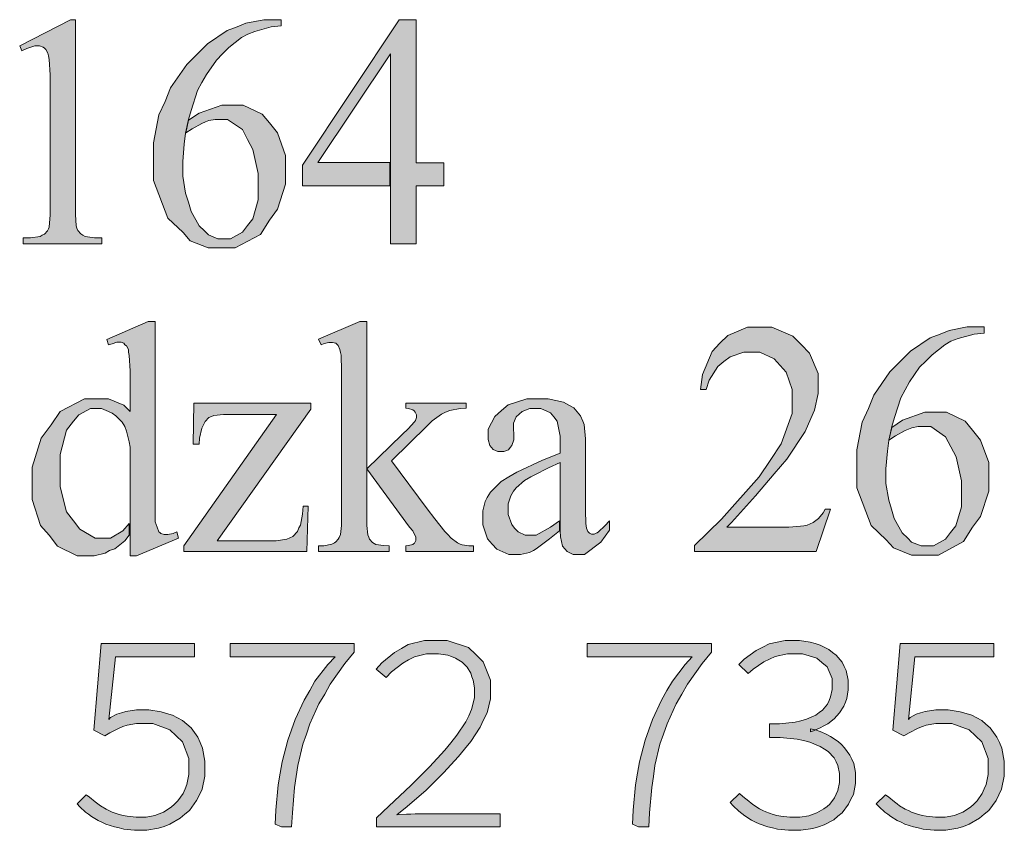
# Model space of a CAD drawing. Header units: metres. Extents: x 7555073 to 7555217, y 5506384 to 5506588.
# Tile 12 of 32: x 7555156.07 to 7555161.55, y 5506388.51 to 5506393.02. Entities that reach past the tile are written whole.
import ezdxf

# ---------------------------------------------------------------- set-up
doc = ezdxf.new("R2010")
doc.units = ezdxf.units.M
doc.header["$LTSCALE"] = 2
doc.header["$MEASUREMENT"] = 0
doc.layers.add('Pieczątka na wyrysie', color=7, linetype='CONTINUOUS')

msp = doc.modelspace()

# ---------------------------------------------------------------- hatches: boundary and pattern name
at = {"layer": 'Pieczątka na wyrysie', "linetype": 'Continuous', "lineweight": 13}
for points in [[(7555156.066, 5506392.875), (7555156.348, 5506393.02), (7555156.377, 5506393.02), (7555156.377, 5506391.987), (7555156.377, 5506391.936), (7555156.38, 5506391.872), (7555156.384, 5506391.859), (7555156.389, 5506391.847), (7555156.406, 5506391.828), (7555156.418, 5506391.821), (7555156.431, 5506391.814), (7555156.483, 5506391.806), (7555156.523, 5506391.806), (7555156.523, 5506391.772), (7555156.086, 5506391.772), (7555156.086, 5506391.806), (7555156.127, 5506391.806), (7555156.18, 5506391.814), (7555156.192, 5506391.82), (7555156.204, 5506391.827), (7555156.221, 5506391.844), (7555156.226, 5506391.855), (7555156.23, 5506391.866), (7555156.235, 5506391.933), (7555156.235, 5506391.987), (7555156.235, 5506392.647), (7555156.235, 5506392.714), (7555156.23, 5506392.799), (7555156.227, 5506392.818), (7555156.223, 5506392.833), (7555156.212, 5506392.854), (7555156.204, 5506392.861), (7555156.196, 5506392.867), (7555156.177, 5506392.875), (7555156.166, 5506392.875), (7555156.15, 5506392.875), (7555156.106, 5506392.86), (7555156.078, 5506392.846)], [(7555156.991, 5506392.39), (7555157.006, 5506392.46), (7555157.066, 5506392.5), (7555157.191, 5506392.545), (7555157.251, 5506392.545), (7555157.311, 5506392.545), (7555157.416, 5506392.495), (7555157.456, 5506392.445), (7555157.501, 5506392.39), (7555157.546, 5506392.265), (7555157.546, 5506392.185), (7555157.546, 5506392.105), (7555157.501, 5506391.965), (7555157.456, 5506391.905), (7555157.406, 5506391.825), (7555157.266, 5506391.75), (7555157.176, 5506391.75), (7555157.116, 5506391.75), (7555157.016, 5506391.79), (7555156.976, 5506391.835), (7555156.891, 5506391.915), (7555156.811, 5506392.125), (7555156.811, 5506392.25), (7555156.811, 5506392.335), (7555156.841, 5506392.49), (7555156.876, 5506392.565), (7555156.906, 5506392.64), (7555156.996, 5506392.77), (7555157.051, 5506392.825), (7555157.111, 5506392.885), (7555157.221, 5506392.96), (7555157.276, 5506392.98), (7555157.326, 5506393), (7555157.426, 5506393.02), (7555157.471, 5506393.02), (7555157.521, 5506393.02), (7555157.521, 5506392.985), (7555157.466, 5506392.98), (7555157.376, 5506392.955), (7555157.336, 5506392.94), (7555157.301, 5506392.92), (7555157.231, 5506392.865), (7555157.196, 5506392.83), (7555157.161, 5506392.795), (7555157.106, 5506392.715), (7555157.081, 5506392.67), (7555157.056, 5506392.625), (7555157.021, 5506392.515), (7555157.006, 5506392.465), (7555156.99, 5506392.388), (7555156.982, 5506392.328), (7555156.974, 5506392.23), (7555156.974, 5506392.192), (7555156.974, 5506392.149), (7555156.99, 5506392.055), (7555157.005, 5506392.004), (7555157.021, 5506391.953), (7555157.066, 5506391.873), (7555157.095, 5506391.844), (7555157.118, 5506391.822), (7555157.17, 5506391.801), (7555157.202, 5506391.801), (7555157.239, 5506391.801), (7555157.306, 5506391.838), (7555157.335, 5506391.875), (7555157.364, 5506391.912), (7555157.393, 5506392.018), (7555157.393, 5506392.086), (7555157.393, 5506392.163), (7555157.364, 5506392.297), (7555157.335, 5506392.353), (7555157.306, 5506392.409), (7555157.223, 5506392.465), (7555157.17, 5506392.465), (7555157.154, 5506392.465), (7555157.119, 5506392.458), (7555157.1, 5506392.451), (7555157.081, 5506392.443), (7555157.026, 5506392.413)], [(7555158.126, 5506392.095), (7555157.64, 5506392.095), (7555157.64, 5506392.21), (7555158.178, 5506393.02), (7555158.273, 5506393.02), (7555158.273, 5506392.223), (7555158.428, 5506392.223), (7555158.428, 5506392.095), (7555158.273, 5506392.095), (7555158.273, 5506391.772), (7555158.131, 5506391.772), (7555158.131, 5506392.095), (7555158.131, 5506392.225), (7555158.131, 5506392.83), (7555157.726, 5506392.225), (7555158.126, 5506392.225)], [(7555156.681, 5506390.215), (7555156.681, 5506390.64), (7555156.676, 5506390.67), (7555156.661, 5506390.73), (7555156.651, 5506390.755), (7555156.636, 5506390.78), (7555156.601, 5506390.815), (7555156.581, 5506390.83), (7555156.561, 5506390.84), (7555156.521, 5506390.855), (7555156.501, 5506390.855), (7555156.461, 5506390.855), (7555156.396, 5506390.82), (7555156.366, 5506390.785), (7555156.326, 5506390.735), (7555156.291, 5506390.6), (7555156.291, 5506390.51), (7555156.291, 5506390.42), (7555156.326, 5506390.28), (7555156.366, 5506390.23), (7555156.401, 5506390.185), (7555156.486, 5506390.135), (7555156.531, 5506390.135), (7555156.571, 5506390.135), (7555156.641, 5506390.175), (7555156.676, 5506390.215), (7555156.676, 5506390.15), (7555156.651, 5506390.12), (7555156.596, 5506390.075), (7555156.566, 5506390.065), (7555156.541, 5506390.05), (7555156.481, 5506390.035), (7555156.451, 5506390.035), (7555156.386, 5506390.035), (7555156.276, 5506390.09), (7555156.231, 5506390.15), (7555156.181, 5506390.205), (7555156.136, 5506390.35), (7555156.136, 5506390.44), (7555156.136, 5506390.53), (7555156.186, 5506390.69), (7555156.241, 5506390.765), (7555156.291, 5506390.84), (7555156.426, 5506390.91), (7555156.511, 5506390.91), (7555156.561, 5506390.91), (7555156.646, 5506390.875), (7555156.681, 5506390.84), (7555156.681, 5506390.995), (7555156.681, 5506391.065), (7555156.676, 5506391.15), (7555156.671, 5506391.17), (7555156.671, 5506391.185), (7555156.661, 5506391.205), (7555156.651, 5506391.21), (7555156.646, 5506391.22), (7555156.631, 5506391.225), (7555156.621, 5506391.225), (7555156.606, 5506391.225), (7555156.581, 5506391.215), (7555156.561, 5506391.21), (7555156.551, 5506391.24), (7555156.781, 5506391.34), (7555156.821, 5506391.34), (7555156.821, 5506390.39), (7555156.821, 5506390.315), (7555156.821, 5506390.225), (7555156.826, 5506390.21), (7555156.831, 5506390.195), (7555156.841, 5506390.17), (7555156.846, 5506390.165), (7555156.851, 5506390.16), (7555156.871, 5506390.155), (7555156.876, 5506390.155), (7555156.891, 5506390.155), (7555156.921, 5506390.16), (7555156.941, 5506390.17), (7555156.951, 5506390.135), (7555156.716, 5506390.035), (7555156.681, 5506390.035), (7555156.681, 5506390.145)], [(7555157.998, 5506391.341), (7555157.998, 5506390.52), (7555158.196, 5506390.712), (7555158.228, 5506390.742), (7555158.264, 5506390.781), (7555158.269, 5506390.789), (7555158.272, 5506390.795), (7555158.275, 5506390.806), (7555158.275, 5506390.811), (7555158.275, 5506390.82), (7555158.268, 5506390.835), (7555158.262, 5506390.842), (7555158.255, 5506390.848), (7555158.231, 5506390.856), (7555158.215, 5506390.857), (7555158.215, 5506390.885), (7555158.552, 5506390.885), (7555158.552, 5506390.857), (7555158.518, 5506390.856), (7555158.46, 5506390.844), (7555158.437, 5506390.835), (7555158.414, 5506390.824), (7555158.363, 5506390.787), (7555158.335, 5506390.76), (7555158.137, 5506390.565), (7555158.335, 5506390.297), (7555158.377, 5506390.242), (7555158.433, 5506390.172), (7555158.447, 5506390.156), (7555158.468, 5506390.135), (7555158.504, 5506390.108), (7555158.518, 5506390.101), (7555158.53, 5506390.097), (7555158.566, 5506390.092), (7555158.593, 5506390.092), (7555158.593, 5506390.06), (7555158.215, 5506390.06), (7555158.215, 5506390.092), (7555158.231, 5506390.093), (7555158.254, 5506390.098), (7555158.259, 5506390.103), (7555158.265, 5506390.107), (7555158.271, 5506390.121), (7555158.271, 5506390.129), (7555158.271, 5506390.14), (7555158.254, 5506390.174), (7555158.237, 5506390.196), (7555157.998, 5506390.52), (7555157.998, 5506390.246), (7555157.998, 5506390.205), (7555158.004, 5506390.153), (7555158.009, 5506390.14), (7555158.014, 5506390.128), (7555158.03, 5506390.11), (7555158.039, 5506390.105), (7555158.049, 5506390.099), (7555158.092, 5506390.093), (7555158.124, 5506390.092), (7555158.124, 5506390.06), (7555157.729, 5506390.06), (7555157.729, 5506390.092), (7555157.759, 5506390.092), (7555157.803, 5506390.1), (7555157.818, 5506390.108), (7555157.827, 5506390.113), (7555157.84, 5506390.128), (7555157.845, 5506390.138), (7555157.852, 5506390.154), (7555157.858, 5506390.205), (7555157.858, 5506390.241), (7555157.858, 5506390.993), (7555157.858, 5506391.065), (7555157.855, 5506391.152), (7555157.852, 5506391.168), (7555157.849, 5506391.184), (7555157.839, 5506391.206), (7555157.833, 5506391.212), (7555157.826, 5506391.219), (7555157.808, 5506391.224), (7555157.797, 5506391.224), (7555157.788, 5506391.224), (7555157.762, 5506391.217), (7555157.744, 5506391.21), (7555157.729, 5506391.241), (7555157.96, 5506391.341)], [(7555160.581, 5506390.295), (7555160.501, 5506390.06), (7555159.824, 5506390.06), (7555159.824, 5506390.094), (7555159.973, 5506390.239), (7555160.184, 5506390.475), (7555160.245, 5506390.567), (7555160.306, 5506390.659), (7555160.366, 5506390.828), (7555160.366, 5506390.904), (7555160.366, 5506390.962), (7555160.333, 5506391.058), (7555160.3, 5506391.095), (7555160.266, 5506391.132), (7555160.186, 5506391.17), (7555160.139, 5506391.17), (7555160.097, 5506391.17), (7555160.021, 5506391.143), (7555159.987, 5506391.117), (7555159.953, 5506391.09), (7555159.904, 5506391.013), (7555159.888, 5506390.962), (7555159.856, 5506390.962), (7555159.867, 5506391.045), (7555159.922, 5506391.174), (7555159.965, 5506391.219), (7555160.009, 5506391.263), (7555160.119, 5506391.308), (7555160.184, 5506391.308), (7555160.254, 5506391.308), (7555160.371, 5506391.259), (7555160.417, 5506391.212), (7555160.464, 5506391.164), (7555160.511, 5506391.051), (7555160.511, 5506390.986), (7555160.511, 5506390.94), (7555160.491, 5506390.847), (7555160.47, 5506390.801), (7555160.439, 5506390.728), (7555160.337, 5506390.574), (7555160.267, 5506390.492), (7555160.162, 5506390.369), (7555160.03, 5506390.221), (7555160.004, 5506390.196), (7555160.303, 5506390.196), (7555160.349, 5506390.196), (7555160.414, 5506390.2), (7555160.432, 5506390.203), (7555160.451, 5506390.207), (7555160.483, 5506390.221), (7555160.498, 5506390.233), (7555160.514, 5506390.244), (7555160.539, 5506390.275), (7555160.55, 5506390.295)], [(7555160.906, 5506390.68), (7555160.921, 5506390.75), (7555160.981, 5506390.79), (7555161.106, 5506390.835), (7555161.166, 5506390.835), (7555161.226, 5506390.835), (7555161.331, 5506390.785), (7555161.371, 5506390.735), (7555161.416, 5506390.68), (7555161.461, 5506390.555), (7555161.461, 5506390.475), (7555161.461, 5506390.395), (7555161.416, 5506390.255), (7555161.371, 5506390.195), (7555161.321, 5506390.115), (7555161.181, 5506390.04), (7555161.091, 5506390.04), (7555161.031, 5506390.04), (7555160.931, 5506390.08), (7555160.891, 5506390.125), (7555160.806, 5506390.205), (7555160.726, 5506390.415), (7555160.726, 5506390.54), (7555160.726, 5506390.625), (7555160.756, 5506390.78), (7555160.791, 5506390.855), (7555160.821, 5506390.93), (7555160.911, 5506391.06), (7555160.966, 5506391.115), (7555161.026, 5506391.175), (7555161.136, 5506391.25), (7555161.191, 5506391.27), (7555161.241, 5506391.29), (7555161.341, 5506391.31), (7555161.386, 5506391.31), (7555161.436, 5506391.31), (7555161.436, 5506391.275), (7555161.381, 5506391.27), (7555161.291, 5506391.245), (7555161.251, 5506391.23), (7555161.216, 5506391.21), (7555161.146, 5506391.155), (7555161.111, 5506391.12), (7555161.076, 5506391.085), (7555161.021, 5506391.005), (7555160.996, 5506390.96), (7555160.971, 5506390.915), (7555160.936, 5506390.805), (7555160.921, 5506390.755), (7555160.905, 5506390.678), (7555160.898, 5506390.618), (7555160.889, 5506390.52), (7555160.889, 5506390.482), (7555160.889, 5506390.439), (7555160.905, 5506390.345), (7555160.92, 5506390.295), (7555160.935, 5506390.243), (7555160.98, 5506390.163), (7555161.011, 5506390.134), (7555161.032, 5506390.112), (7555161.085, 5506390.091), (7555161.116, 5506390.091), (7555161.154, 5506390.091), (7555161.22, 5506390.128), (7555161.249, 5506390.165), (7555161.279, 5506390.202), (7555161.309, 5506390.308), (7555161.309, 5506390.376), (7555161.309, 5506390.453), (7555161.28, 5506390.587), (7555161.25, 5506390.643), (7555161.221, 5506390.699), (7555161.139, 5506390.755), (7555161.085, 5506390.755), (7555161.068, 5506390.755), (7555161.034, 5506390.748), (7555161.015, 5506390.741), (7555160.996, 5506390.733), (7555160.942, 5506390.703)], [(7555159.071, 5506390.175), (7555159.071, 5506390.23), (7555159.021, 5506390.195), (7555158.941, 5506390.15), (7555158.906, 5506390.15), (7555158.881, 5506390.15), (7555158.841, 5506390.17), (7555158.821, 5506390.19), (7555158.806, 5506390.21), (7555158.786, 5506390.265), (7555158.786, 5506390.3), (7555158.786, 5506390.325), (7555158.801, 5506390.37), (7555158.816, 5506390.395), (7555158.831, 5506390.415), (7555158.876, 5506390.455), (7555158.911, 5506390.475), (7555158.931, 5506390.485), (7555159.011, 5506390.525), (7555159.076, 5506390.555), (7555159.076, 5506390.24), (7555159.076, 5506390.175), (7555159.077, 5506390.142), (7555159.089, 5506390.09), (7555159.102, 5506390.074), (7555159.114, 5506390.059), (7555159.147, 5506390.044), (7555159.167, 5506390.044), (7555159.211, 5506390.044), (7555159.301, 5506390.111), (7555159.349, 5506390.179), (7555159.349, 5506390.23), (7555159.324, 5506390.203), (7555159.289, 5506390.17), (7555159.281, 5506390.164), (7555159.275, 5506390.161), (7555159.264, 5506390.157), (7555159.256, 5506390.157), (7555159.25, 5506390.157), (7555159.239, 5506390.162), (7555159.234, 5506390.166), (7555159.229, 5506390.171), (7555159.222, 5506390.189), (7555159.22, 5506390.202), (7555159.218, 5506390.215), (7555159.216, 5506390.288), (7555159.216, 5506390.347), (7555159.216, 5506390.627), (7555159.216, 5506390.687), (7555159.209, 5506390.766), (7555159.201, 5506390.786), (7555159.189, 5506390.815), (7555159.152, 5506390.859), (7555159.127, 5506390.873), (7555159.094, 5506390.891), (7555159.009, 5506390.91), (7555158.958, 5506390.91), (7555158.89, 5506390.91), (7555158.785, 5506390.877), (7555158.748, 5506390.845), (7555158.711, 5506390.812), (7555158.674, 5506390.741), (7555158.674, 5506390.703), (7555158.674, 5506390.683), (7555158.684, 5506390.65), (7555158.693, 5506390.639), (7555158.703, 5506390.627), (7555158.729, 5506390.616), (7555158.745, 5506390.616), (7555158.761, 5506390.616), (7555158.787, 5506390.626), (7555158.797, 5506390.638), (7555158.807, 5506390.649), (7555158.817, 5506390.681), (7555158.817, 5506390.702), (7555158.815, 5506390.754), (7555158.815, 5506390.774), (7555158.831, 5506390.809), (7555158.847, 5506390.824), (7555158.863, 5506390.84), (7555158.906, 5506390.855), (7555158.932, 5506390.855), (7555158.968, 5506390.855), (7555159.021, 5506390.832), (7555159.04, 5506390.809), (7555159.058, 5506390.786), (7555159.076, 5506390.701), (7555159.076, 5506390.639), (7555159.076, 5506390.607), (7555158.976, 5506390.568), (7555158.833, 5506390.502), (7555158.79, 5506390.475), (7555158.747, 5506390.449), (7555158.687, 5506390.391), (7555158.669, 5506390.36), (7555158.657, 5506390.338), (7555158.644, 5506390.286), (7555158.644, 5506390.256), (7555158.644, 5506390.208), (7555158.67, 5506390.131), (7555158.696, 5506390.101), (7555158.722, 5506390.072), (7555158.789, 5506390.043), (7555158.829, 5506390.043), (7555158.854, 5506390.043), (7555158.904, 5506390.054), (7555158.926, 5506390.065), (7555158.942, 5506390.074), (7555159.016, 5506390.13)], [(7555157.673, 5506390.313), (7555157.664, 5506390.06), (7555156.979, 5506390.06), (7555156.979, 5506390.092), (7555157.495, 5506390.822), (7555157.24, 5506390.822), (7555157.2, 5506390.822), (7555157.146, 5506390.817), (7555157.133, 5506390.811), (7555157.12, 5506390.806), (7555157.099, 5506390.784), (7555157.091, 5506390.768), (7555157.08, 5506390.746), (7555157.067, 5506390.69), (7555157.065, 5506390.657), (7555157.031, 5506390.657), (7555157.036, 5506390.885), (7555157.687, 5506390.885), (7555157.687, 5506390.853), (7555157.166, 5506390.12), (7555157.45, 5506390.12), (7555157.494, 5506390.12), (7555157.554, 5506390.128), (7555157.57, 5506390.136), (7555157.586, 5506390.144), (7555157.612, 5506390.172), (7555157.621, 5506390.192), (7555157.629, 5506390.206), (7555157.64, 5506390.267), (7555157.645, 5506390.313)], [(7555156.74, 5506388.508), (7555156.706, 5506388.508), (7555156.646, 5506388.514), (7555156.62, 5506388.521), (7555156.593, 5506388.527), (7555156.545, 5506388.543), (7555156.524, 5506388.553), (7555156.503, 5506388.562), (7555156.465, 5506388.585), (7555156.449, 5506388.597), (7555156.433, 5506388.609), (7555156.401, 5506388.638), (7555156.386, 5506388.655), (7555156.436, 5506388.706), (7555156.455, 5506388.692), (7555156.487, 5506388.666), (7555156.501, 5506388.655), (7555156.515, 5506388.645), (7555156.547, 5506388.626), (7555156.563, 5506388.618), (7555156.581, 5506388.609), (7555156.62, 5506388.596), (7555156.642, 5506388.591), (7555156.664, 5506388.587), (7555156.714, 5506388.581), (7555156.744, 5506388.581), (7555156.77, 5506388.581), (7555156.819, 5506388.59), (7555156.843, 5506388.6), (7555156.866, 5506388.609), (7555156.909, 5506388.636), (7555156.927, 5506388.654), (7555156.946, 5506388.672), (7555156.976, 5506388.713), (7555156.987, 5506388.739), (7555156.997, 5506388.763), (7555157.008, 5506388.818), (7555157.008, 5506388.848), (7555157.008, 5506388.908), (7555156.973, 5506389.001), (7555156.937, 5506389.034), (7555156.902, 5506389.068), (7555156.807, 5506389.102), (7555156.746, 5506389.102), (7555156.716, 5506389.102), (7555156.664, 5506389.093), (7555156.641, 5506389.085), (7555156.619, 5506389.076), (7555156.568, 5506389.05), (7555156.54, 5506389.034), (7555156.478, 5506389.066), (7555156.52, 5506389.547), (7555157.04, 5506389.547), (7555157.04, 5506389.473), (7555156.599, 5506389.473), (7555156.563, 5506389.124), (7555156.572, 5506389.135), (7555156.607, 5506389.154), (7555156.632, 5506389.162), (7555156.657, 5506389.17), (7555156.716, 5506389.178), (7555156.75, 5506389.178), (7555156.785, 5506389.178), (7555156.853, 5506389.168), (7555156.884, 5506389.158), (7555156.916, 5506389.148), (7555156.972, 5506389.119), (7555156.996, 5506389.099), (7555157.02, 5506389.079), (7555157.058, 5506389.027), (7555157.07, 5506388.996), (7555157.084, 5506388.965), (7555157.097, 5506388.893), (7555157.097, 5506388.851), (7555157.097, 5506388.81), (7555157.082, 5506388.737), (7555157.067, 5506388.705), (7555157.051, 5506388.673), (7555157.011, 5506388.619), (7555156.986, 5506388.597), (7555156.96, 5506388.576), (7555156.902, 5506388.542), (7555156.871, 5506388.53), (7555156.838, 5506388.52), (7555156.773, 5506388.508)], [(7555157.488, 5506388.542), (7555157.492, 5506388.62), (7555157.506, 5506388.761), (7555157.516, 5506388.826), (7555157.527, 5506388.889), (7555157.559, 5506389.01), (7555157.579, 5506389.067), (7555157.6, 5506389.125), (7555157.65, 5506389.233), (7555157.681, 5506389.286), (7555157.71, 5506389.338), (7555157.781, 5506389.431), (7555157.822, 5506389.473), (7555157.237, 5506389.473), (7555157.237, 5506389.547), (7555157.928, 5506389.547), (7555157.928, 5506389.499), (7555157.877, 5506389.437), (7555157.794, 5506389.321), (7555157.764, 5506389.266), (7555157.732, 5506389.212), (7555157.682, 5506389.1), (7555157.662, 5506389.044), (7555157.642, 5506388.987), (7555157.614, 5506388.869), (7555157.605, 5506388.808), (7555157.596, 5506388.746), (7555157.584, 5506388.605), (7555157.58, 5506388.527), (7555157.523, 5506388.527)], [(7555158.053, 5506388.578), (7555158.122, 5506388.643), (7555158.243, 5506388.758), (7555158.295, 5506388.809), (7555158.347, 5506388.861), (7555158.433, 5506388.954), (7555158.466, 5506388.995), (7555158.5, 5506389.037), (7555158.55, 5506389.112), (7555158.566, 5506389.146), (7555158.582, 5506389.181), (7555158.598, 5506389.246), (7555158.598, 5506389.279), (7555158.598, 5506389.301), (7555158.591, 5506389.343), (7555158.584, 5506389.362), (7555158.577, 5506389.382), (7555158.557, 5506389.416), (7555158.542, 5506389.431), (7555158.529, 5506389.444), (7555158.493, 5506389.466), (7555158.471, 5506389.475), (7555158.449, 5506389.483), (7555158.397, 5506389.491), (7555158.367, 5506389.491), (7555158.331, 5506389.491), (7555158.264, 5506389.474), (7555158.231, 5506389.456), (7555158.2, 5506389.438), (7555158.137, 5506389.39), (7555158.107, 5506389.358), (7555158.05, 5506389.404), (7555158.083, 5506389.44), (7555158.153, 5506389.498), (7555158.192, 5506389.52), (7555158.229, 5506389.542), (7555158.319, 5506389.565), (7555158.37, 5506389.565), (7555158.446, 5506389.565), (7555158.564, 5506389.525), (7555158.605, 5506389.486), (7555158.646, 5506389.446), (7555158.687, 5506389.343), (7555158.687, 5506389.279), (7555158.687, 5506389.239), (7555158.668, 5506389.161), (7555158.649, 5506389.122), (7555158.63, 5506389.083), (7555158.577, 5506389.002), (7555158.543, 5506388.96), (7555158.509, 5506388.918), (7555158.426, 5506388.828), (7555158.378, 5506388.78), (7555158.329, 5506388.732), (7555158.223, 5506388.64), (7555158.166, 5506388.595), (7555158.18, 5506388.596), (7555158.219, 5506388.597), (7555158.243, 5506388.598), (7555158.268, 5506388.599), (7555158.313, 5506388.6), (7555158.333, 5506388.6), (7555158.741, 5506388.6), (7555158.741, 5506388.527), (7555158.053, 5506388.527)], [(7555159.478, 5506388.542), (7555159.481, 5506388.62), (7555159.495, 5506388.761), (7555159.505, 5506388.826), (7555159.516, 5506388.889), (7555159.548, 5506389.01), (7555159.568, 5506389.067), (7555159.589, 5506389.125), (7555159.639, 5506389.233), (7555159.669, 5506389.286), (7555159.7, 5506389.338), (7555159.771, 5506389.431), (7555159.811, 5506389.473), (7555159.226, 5506389.473), (7555159.226, 5506389.547), (7555159.917, 5506389.547), (7555159.917, 5506389.499), (7555159.866, 5506389.437), (7555159.784, 5506389.321), (7555159.753, 5506389.266), (7555159.721, 5506389.212), (7555159.67, 5506389.1), (7555159.651, 5506389.044), (7555159.631, 5506388.987), (7555159.603, 5506388.869), (7555159.594, 5506388.808), (7555159.585, 5506388.746), (7555159.573, 5506388.605), (7555159.569, 5506388.527), (7555159.512, 5506388.527)], [(7555160.38, 5506388.508), (7555160.346, 5506388.508), (7555160.285, 5506388.514), (7555160.258, 5506388.521), (7555160.231, 5506388.527), (7555160.183, 5506388.544), (7555160.162, 5506388.554), (7555160.141, 5506388.565), (7555160.103, 5506388.588), (7555160.086, 5506388.601), (7555160.07, 5506388.614), (7555160.038, 5506388.645), (7555160.022, 5506388.663), (7555160.074, 5506388.712), (7555160.093, 5506388.697), (7555160.125, 5506388.67), (7555160.139, 5506388.659), (7555160.153, 5506388.648), (7555160.185, 5506388.628), (7555160.203, 5506388.619), (7555160.221, 5506388.61), (7555160.261, 5506388.596), (7555160.282, 5506388.591), (7555160.303, 5506388.587), (7555160.354, 5506388.581), (7555160.383, 5506388.581), (7555160.41, 5506388.581), (7555160.46, 5506388.589), (7555160.483, 5506388.597), (7555160.505, 5506388.605), (7555160.544, 5506388.627), (7555160.561, 5506388.641), (7555160.577, 5506388.654), (7555160.603, 5506388.689), (7555160.612, 5506388.709), (7555160.622, 5506388.729), (7555160.631, 5506388.774), (7555160.631, 5506388.799), (7555160.631, 5506388.824), (7555160.621, 5506388.868), (7555160.611, 5506388.889), (7555160.601, 5506388.911), (7555160.568, 5506388.946), (7555160.546, 5506388.96), (7555160.523, 5506388.975), (7555160.465, 5506388.999), (7555160.43, 5506389.007), (7555160.395, 5506389.016), (7555160.3, 5506389.024), (7555160.24, 5506389.024), (7555160.24, 5506389.101), (7555160.296, 5506389.101), (7555160.384, 5506389.109), (7555160.416, 5506389.118), (7555160.447, 5506389.126), (7555160.498, 5506389.149), (7555160.517, 5506389.163), (7555160.536, 5506389.177), (7555160.564, 5506389.211), (7555160.573, 5506389.23), (7555160.581, 5506389.25), (7555160.59, 5506389.291), (7555160.59, 5506389.312), (7555160.59, 5506389.353), (7555160.561, 5506389.418), (7555160.532, 5506389.442), (7555160.504, 5506389.467), (7555160.425, 5506389.491), (7555160.377, 5506389.491), (7555160.34, 5506389.491), (7555160.273, 5506389.476), (7555160.241, 5506389.46), (7555160.21, 5506389.445), (7555160.149, 5506389.405), (7555160.121, 5506389.38), (7555160.07, 5506389.43), (7555160.1, 5506389.46), (7555160.166, 5506389.509), (7555160.203, 5506389.527), (7555160.239, 5506389.546), (7555160.327, 5506389.565), (7555160.377, 5506389.565), (7555160.407, 5506389.565), (7555160.467, 5506389.556), (7555160.495, 5506389.547), (7555160.523, 5506389.539), (7555160.571, 5506389.514), (7555160.592, 5506389.498), (7555160.612, 5506389.482), (7555160.645, 5506389.443), (7555160.656, 5506389.42), (7555160.668, 5506389.397), (7555160.679, 5506389.344), (7555160.679, 5506389.315), (7555160.679, 5506389.289), (7555160.671, 5506389.242), (7555160.663, 5506389.221), (7555160.654, 5506389.199), (7555160.63, 5506389.161), (7555160.615, 5506389.145), (7555160.6, 5506389.129), (7555160.565, 5506389.101), (7555160.544, 5506389.09), (7555160.523, 5506389.079), (7555160.496, 5506389.067), (7555160.486, 5506389.062), (7555160.469, 5506389.057), (7555160.469, 5506389.073), (7555160.488, 5506389.069), (7555160.496, 5506389.067), (7555160.532, 5506389.054), (7555160.557, 5506389.043), (7555160.581, 5506389.031), (7555160.623, 5506389.002), (7555160.641, 5506388.985), (7555160.659, 5506388.967), (7555160.688, 5506388.926), (7555160.699, 5506388.904), (7555160.71, 5506388.88), (7555160.72, 5506388.829), (7555160.72, 5506388.802), (7555160.72, 5506388.769), (7555160.708, 5506388.708), (7555160.694, 5506388.681), (7555160.681, 5506388.653), (7555160.645, 5506388.606), (7555160.622, 5506388.587), (7555160.599, 5506388.567), (7555160.545, 5506388.538), (7555160.514, 5506388.528), (7555160.482, 5506388.518), (7555160.416, 5506388.508)], [(7555161.19, 5506388.508), (7555161.157, 5506388.508), (7555161.096, 5506388.514), (7555161.069, 5506388.521), (7555161.043, 5506388.527), (7555160.995, 5506388.543), (7555160.974, 5506388.553), (7555160.952, 5506388.562), (7555160.916, 5506388.585), (7555160.899, 5506388.597), (7555160.883, 5506388.609), (7555160.852, 5506388.638), (7555160.835, 5506388.655), (7555160.887, 5506388.706), (7555160.905, 5506388.692), (7555160.937, 5506388.666), (7555160.951, 5506388.655), (7555160.965, 5506388.645), (7555160.996, 5506388.626), (7555161.014, 5506388.618), (7555161.031, 5506388.609), (7555161.07, 5506388.596), (7555161.092, 5506388.591), (7555161.113, 5506388.587), (7555161.165, 5506388.581), (7555161.193, 5506388.581), (7555161.219, 5506388.581), (7555161.27, 5506388.59), (7555161.293, 5506388.6), (7555161.317, 5506388.609), (7555161.359, 5506388.636), (7555161.378, 5506388.654), (7555161.396, 5506388.672), (7555161.425, 5506388.713), (7555161.436, 5506388.739), (7555161.447, 5506388.763), (7555161.459, 5506388.818), (7555161.459, 5506388.848), (7555161.459, 5506388.908), (7555161.423, 5506389.001), (7555161.388, 5506389.034), (7555161.352, 5506389.068), (7555161.256, 5506389.102), (7555161.196, 5506389.102), (7555161.166, 5506389.102), (7555161.113, 5506389.093), (7555161.092, 5506389.085), (7555161.069, 5506389.076), (7555161.018, 5506389.05), (7555160.989, 5506389.034), (7555160.927, 5506389.066), (7555160.969, 5506389.547), (7555161.489, 5506389.547), (7555161.489, 5506389.473), (7555161.049, 5506389.473), (7555161.014, 5506389.124), (7555161.023, 5506389.135), (7555161.057, 5506389.154), (7555161.082, 5506389.162), (7555161.107, 5506389.17), (7555161.166, 5506389.178), (7555161.2, 5506389.178), (7555161.236, 5506389.178), (7555161.302, 5506389.168), (7555161.335, 5506389.158), (7555161.367, 5506389.148), (7555161.423, 5506389.119), (7555161.446, 5506389.099), (7555161.47, 5506389.079), (7555161.507, 5506389.027), (7555161.521, 5506388.996), (7555161.534, 5506388.965), (7555161.548, 5506388.893), (7555161.548, 5506388.851), (7555161.548, 5506388.81), (7555161.532, 5506388.737), (7555161.517, 5506388.705), (7555161.502, 5506388.673), (7555161.461, 5506388.619), (7555161.435, 5506388.597), (7555161.41, 5506388.576), (7555161.353, 5506388.542), (7555161.32, 5506388.53), (7555161.289, 5506388.52), (7555161.223, 5506388.508)]]:
    msp.add_hatch(color=7, dxfattribs=at).paths.add_polyline_path(points)

# ---------------------------------------------------------------- linework, layer by layer
at = {"layer": 'Pieczątka na wyrysie', "color": 7, "linetype": 'Continuous', "lineweight": 13, "flags": 128}
for points in [[(7555156.066, 5506392.875), (7555156.348, 5506393.02), (7555156.377, 5506393.02), (7555156.377, 5506391.987), (7555156.377, 5506391.936), (7555156.38, 5506391.872), (7555156.384, 5506391.859), (7555156.389, 5506391.847), (7555156.406, 5506391.828), (7555156.418, 5506391.821), (7555156.431, 5506391.814), (7555156.483, 5506391.806), (7555156.523, 5506391.806), (7555156.523, 5506391.772), (7555156.086, 5506391.772), (7555156.086, 5506391.806), (7555156.127, 5506391.806), (7555156.18, 5506391.814), (7555156.192, 5506391.82), (7555156.204, 5506391.827), (7555156.221, 5506391.844), (7555156.226, 5506391.855), (7555156.23, 5506391.866), (7555156.235, 5506391.933), (7555156.235, 5506391.987), (7555156.235, 5506392.647), (7555156.235, 5506392.714), (7555156.23, 5506392.799), (7555156.227, 5506392.818), (7555156.223, 5506392.833), (7555156.212, 5506392.854), (7555156.204, 5506392.861), (7555156.196, 5506392.867), (7555156.177, 5506392.875), (7555156.166, 5506392.875), (7555156.15, 5506392.875), (7555156.106, 5506392.86), (7555156.078, 5506392.846)], [(7555156.991, 5506392.39), (7555157.006, 5506392.46), (7555157.066, 5506392.5), (7555157.191, 5506392.545), (7555157.251, 5506392.545), (7555157.311, 5506392.545), (7555157.416, 5506392.495), (7555157.456, 5506392.445), (7555157.501, 5506392.39), (7555157.546, 5506392.265), (7555157.546, 5506392.185), (7555157.546, 5506392.105), (7555157.501, 5506391.965), (7555157.456, 5506391.905), (7555157.406, 5506391.825), (7555157.266, 5506391.75), (7555157.176, 5506391.75), (7555157.116, 5506391.75), (7555157.016, 5506391.79), (7555156.976, 5506391.835), (7555156.891, 5506391.915), (7555156.811, 5506392.125), (7555156.811, 5506392.25), (7555156.811, 5506392.335), (7555156.841, 5506392.49), (7555156.876, 5506392.565), (7555156.906, 5506392.64), (7555156.996, 5506392.77), (7555157.051, 5506392.825), (7555157.111, 5506392.885), (7555157.221, 5506392.96), (7555157.276, 5506392.98), (7555157.326, 5506393), (7555157.426, 5506393.02), (7555157.471, 5506393.02), (7555157.521, 5506393.02), (7555157.521, 5506392.985), (7555157.466, 5506392.98), (7555157.376, 5506392.955), (7555157.336, 5506392.94), (7555157.301, 5506392.92), (7555157.231, 5506392.865), (7555157.196, 5506392.83), (7555157.161, 5506392.795), (7555157.106, 5506392.715), (7555157.081, 5506392.67), (7555157.056, 5506392.625), (7555157.021, 5506392.515), (7555157.006, 5506392.465), (7555156.99, 5506392.388), (7555156.982, 5506392.328), (7555156.974, 5506392.23), (7555156.974, 5506392.192), (7555156.974, 5506392.149), (7555156.99, 5506392.055), (7555157.005, 5506392.004), (7555157.021, 5506391.953), (7555157.066, 5506391.873), (7555157.095, 5506391.844), (7555157.118, 5506391.822), (7555157.17, 5506391.801), (7555157.202, 5506391.801), (7555157.239, 5506391.801), (7555157.306, 5506391.838), (7555157.335, 5506391.875), (7555157.364, 5506391.912), (7555157.393, 5506392.018), (7555157.393, 5506392.086), (7555157.393, 5506392.163), (7555157.364, 5506392.297), (7555157.335, 5506392.353), (7555157.306, 5506392.409), (7555157.223, 5506392.465), (7555157.17, 5506392.465), (7555157.154, 5506392.465), (7555157.119, 5506392.458), (7555157.1, 5506392.451), (7555157.081, 5506392.443), (7555157.026, 5506392.413)], [(7555158.126, 5506392.095), (7555157.64, 5506392.095), (7555157.64, 5506392.21), (7555158.178, 5506393.02), (7555158.273, 5506393.02), (7555158.273, 5506392.223), (7555158.428, 5506392.223), (7555158.428, 5506392.095), (7555158.273, 5506392.095), (7555158.273, 5506391.772), (7555158.131, 5506391.772), (7555158.131, 5506392.095), (7555158.131, 5506392.225), (7555158.131, 5506392.83), (7555157.726, 5506392.225), (7555158.126, 5506392.225)], [(7555156.681, 5506390.215), (7555156.681, 5506390.64), (7555156.676, 5506390.67), (7555156.661, 5506390.73), (7555156.651, 5506390.755), (7555156.636, 5506390.78), (7555156.601, 5506390.815), (7555156.581, 5506390.83), (7555156.561, 5506390.84), (7555156.521, 5506390.855), (7555156.501, 5506390.855), (7555156.461, 5506390.855), (7555156.396, 5506390.82), (7555156.366, 5506390.785), (7555156.326, 5506390.735), (7555156.291, 5506390.6), (7555156.291, 5506390.51), (7555156.291, 5506390.42), (7555156.326, 5506390.28), (7555156.366, 5506390.23), (7555156.401, 5506390.185), (7555156.486, 5506390.135), (7555156.531, 5506390.135), (7555156.571, 5506390.135), (7555156.641, 5506390.175), (7555156.676, 5506390.215), (7555156.676, 5506390.15), (7555156.651, 5506390.12), (7555156.596, 5506390.075), (7555156.566, 5506390.065), (7555156.541, 5506390.05), (7555156.481, 5506390.035), (7555156.451, 5506390.035), (7555156.386, 5506390.035), (7555156.276, 5506390.09), (7555156.231, 5506390.15), (7555156.181, 5506390.205), (7555156.136, 5506390.35), (7555156.136, 5506390.44), (7555156.136, 5506390.53), (7555156.186, 5506390.69), (7555156.241, 5506390.765), (7555156.291, 5506390.84), (7555156.426, 5506390.91), (7555156.511, 5506390.91), (7555156.561, 5506390.91), (7555156.646, 5506390.875), (7555156.681, 5506390.84), (7555156.681, 5506390.995), (7555156.681, 5506391.065), (7555156.676, 5506391.15), (7555156.671, 5506391.17), (7555156.671, 5506391.185), (7555156.661, 5506391.205), (7555156.651, 5506391.21), (7555156.646, 5506391.22), (7555156.631, 5506391.225), (7555156.621, 5506391.225), (7555156.606, 5506391.225), (7555156.581, 5506391.215), (7555156.561, 5506391.21), (7555156.551, 5506391.24), (7555156.781, 5506391.34), (7555156.821, 5506391.34), (7555156.821, 5506390.39), (7555156.821, 5506390.315), (7555156.821, 5506390.225), (7555156.826, 5506390.21), (7555156.831, 5506390.195), (7555156.841, 5506390.17), (7555156.846, 5506390.165), (7555156.851, 5506390.16), (7555156.871, 5506390.155), (7555156.876, 5506390.155), (7555156.891, 5506390.155), (7555156.921, 5506390.16), (7555156.941, 5506390.17), (7555156.951, 5506390.135), (7555156.716, 5506390.035), (7555156.681, 5506390.035), (7555156.681, 5506390.145)], [(7555157.998, 5506391.341), (7555157.998, 5506390.52), (7555158.196, 5506390.712), (7555158.228, 5506390.742), (7555158.264, 5506390.781), (7555158.269, 5506390.789), (7555158.272, 5506390.795), (7555158.275, 5506390.806), (7555158.275, 5506390.811), (7555158.275, 5506390.82), (7555158.268, 5506390.835), (7555158.262, 5506390.842), (7555158.255, 5506390.848), (7555158.231, 5506390.856), (7555158.215, 5506390.857), (7555158.215, 5506390.885), (7555158.552, 5506390.885), (7555158.552, 5506390.857), (7555158.518, 5506390.856), (7555158.46, 5506390.844), (7555158.437, 5506390.835), (7555158.414, 5506390.824), (7555158.363, 5506390.787), (7555158.335, 5506390.76), (7555158.137, 5506390.565), (7555158.335, 5506390.297), (7555158.377, 5506390.242), (7555158.433, 5506390.172), (7555158.447, 5506390.156), (7555158.468, 5506390.135), (7555158.504, 5506390.108), (7555158.518, 5506390.101), (7555158.53, 5506390.097), (7555158.566, 5506390.092), (7555158.593, 5506390.092), (7555158.593, 5506390.06), (7555158.215, 5506390.06), (7555158.215, 5506390.092), (7555158.231, 5506390.093), (7555158.254, 5506390.098), (7555158.259, 5506390.103), (7555158.265, 5506390.107), (7555158.271, 5506390.121), (7555158.271, 5506390.129), (7555158.271, 5506390.14), (7555158.254, 5506390.174), (7555158.237, 5506390.196), (7555157.998, 5506390.52), (7555157.998, 5506390.246), (7555157.998, 5506390.205), (7555158.004, 5506390.153), (7555158.009, 5506390.14), (7555158.014, 5506390.128), (7555158.03, 5506390.11), (7555158.039, 5506390.105), (7555158.049, 5506390.099), (7555158.092, 5506390.093), (7555158.124, 5506390.092), (7555158.124, 5506390.06), (7555157.729, 5506390.06), (7555157.729, 5506390.092), (7555157.759, 5506390.092), (7555157.803, 5506390.1), (7555157.818, 5506390.108), (7555157.827, 5506390.113), (7555157.84, 5506390.128), (7555157.845, 5506390.138), (7555157.852, 5506390.154), (7555157.858, 5506390.205), (7555157.858, 5506390.241), (7555157.858, 5506390.993), (7555157.858, 5506391.065), (7555157.855, 5506391.152), (7555157.852, 5506391.168), (7555157.849, 5506391.184), (7555157.839, 5506391.206), (7555157.833, 5506391.212), (7555157.826, 5506391.219), (7555157.808, 5506391.224), (7555157.797, 5506391.224), (7555157.788, 5506391.224), (7555157.762, 5506391.217), (7555157.744, 5506391.21), (7555157.729, 5506391.241), (7555157.96, 5506391.341)], [(7555160.581, 5506390.295), (7555160.501, 5506390.06), (7555159.824, 5506390.06), (7555159.824, 5506390.094), (7555159.973, 5506390.239), (7555160.184, 5506390.475), (7555160.245, 5506390.567), (7555160.306, 5506390.659), (7555160.366, 5506390.828), (7555160.366, 5506390.904), (7555160.366, 5506390.962), (7555160.333, 5506391.058), (7555160.3, 5506391.095), (7555160.266, 5506391.132), (7555160.186, 5506391.17), (7555160.139, 5506391.17), (7555160.097, 5506391.17), (7555160.021, 5506391.143), (7555159.987, 5506391.117), (7555159.953, 5506391.09), (7555159.904, 5506391.013), (7555159.888, 5506390.962), (7555159.856, 5506390.962), (7555159.867, 5506391.045), (7555159.922, 5506391.174), (7555159.965, 5506391.219), (7555160.009, 5506391.263), (7555160.119, 5506391.308), (7555160.184, 5506391.308), (7555160.254, 5506391.308), (7555160.371, 5506391.259), (7555160.417, 5506391.212), (7555160.464, 5506391.164), (7555160.511, 5506391.051), (7555160.511, 5506390.986), (7555160.511, 5506390.94), (7555160.491, 5506390.847), (7555160.47, 5506390.801), (7555160.439, 5506390.728), (7555160.337, 5506390.574), (7555160.267, 5506390.492), (7555160.162, 5506390.369), (7555160.03, 5506390.221), (7555160.004, 5506390.196), (7555160.303, 5506390.196), (7555160.349, 5506390.196), (7555160.414, 5506390.2), (7555160.432, 5506390.203), (7555160.451, 5506390.207), (7555160.483, 5506390.221), (7555160.498, 5506390.233), (7555160.514, 5506390.244), (7555160.539, 5506390.275), (7555160.55, 5506390.295)], [(7555160.906, 5506390.68), (7555160.921, 5506390.75), (7555160.981, 5506390.79), (7555161.106, 5506390.835), (7555161.166, 5506390.835), (7555161.226, 5506390.835), (7555161.331, 5506390.785), (7555161.371, 5506390.735), (7555161.416, 5506390.68), (7555161.461, 5506390.555), (7555161.461, 5506390.475), (7555161.461, 5506390.395), (7555161.416, 5506390.255), (7555161.371, 5506390.195), (7555161.321, 5506390.115), (7555161.181, 5506390.04), (7555161.091, 5506390.04), (7555161.031, 5506390.04), (7555160.931, 5506390.08), (7555160.891, 5506390.125), (7555160.806, 5506390.205), (7555160.726, 5506390.415), (7555160.726, 5506390.54), (7555160.726, 5506390.625), (7555160.756, 5506390.78), (7555160.791, 5506390.855), (7555160.821, 5506390.93), (7555160.911, 5506391.06), (7555160.966, 5506391.115), (7555161.026, 5506391.175), (7555161.136, 5506391.25), (7555161.191, 5506391.27), (7555161.241, 5506391.29), (7555161.341, 5506391.31), (7555161.386, 5506391.31), (7555161.436, 5506391.31), (7555161.436, 5506391.275), (7555161.381, 5506391.27), (7555161.291, 5506391.245), (7555161.251, 5506391.23), (7555161.216, 5506391.21), (7555161.146, 5506391.155), (7555161.111, 5506391.12), (7555161.076, 5506391.085), (7555161.021, 5506391.005), (7555160.996, 5506390.96), (7555160.971, 5506390.915), (7555160.936, 5506390.805), (7555160.921, 5506390.755), (7555160.905, 5506390.678), (7555160.898, 5506390.618), (7555160.889, 5506390.52), (7555160.889, 5506390.482), (7555160.889, 5506390.439), (7555160.905, 5506390.345), (7555160.92, 5506390.295), (7555160.935, 5506390.243), (7555160.98, 5506390.163), (7555161.011, 5506390.134), (7555161.032, 5506390.112), (7555161.085, 5506390.091), (7555161.116, 5506390.091), (7555161.154, 5506390.091), (7555161.22, 5506390.128), (7555161.249, 5506390.165), (7555161.279, 5506390.202), (7555161.309, 5506390.308), (7555161.309, 5506390.376), (7555161.309, 5506390.453), (7555161.28, 5506390.587), (7555161.25, 5506390.643), (7555161.221, 5506390.699), (7555161.139, 5506390.755), (7555161.085, 5506390.755), (7555161.068, 5506390.755), (7555161.034, 5506390.748), (7555161.015, 5506390.741), (7555160.996, 5506390.733), (7555160.942, 5506390.703)], [(7555159.071, 5506390.175), (7555159.071, 5506390.23), (7555159.021, 5506390.195), (7555158.941, 5506390.15), (7555158.906, 5506390.15), (7555158.881, 5506390.15), (7555158.841, 5506390.17), (7555158.821, 5506390.19), (7555158.806, 5506390.21), (7555158.786, 5506390.265), (7555158.786, 5506390.3), (7555158.786, 5506390.325), (7555158.801, 5506390.37), (7555158.816, 5506390.395), (7555158.831, 5506390.415), (7555158.876, 5506390.455), (7555158.911, 5506390.475), (7555158.931, 5506390.485), (7555159.011, 5506390.525), (7555159.076, 5506390.555), (7555159.076, 5506390.24), (7555159.076, 5506390.175), (7555159.077, 5506390.142), (7555159.089, 5506390.09), (7555159.102, 5506390.074), (7555159.114, 5506390.059), (7555159.147, 5506390.044), (7555159.167, 5506390.044), (7555159.211, 5506390.044), (7555159.301, 5506390.111), (7555159.349, 5506390.179), (7555159.349, 5506390.23), (7555159.324, 5506390.203), (7555159.289, 5506390.17), (7555159.281, 5506390.164), (7555159.275, 5506390.161), (7555159.264, 5506390.157), (7555159.256, 5506390.157), (7555159.25, 5506390.157), (7555159.239, 5506390.162), (7555159.234, 5506390.166), (7555159.229, 5506390.171), (7555159.222, 5506390.189), (7555159.22, 5506390.202), (7555159.218, 5506390.215), (7555159.216, 5506390.288), (7555159.216, 5506390.347), (7555159.216, 5506390.627), (7555159.216, 5506390.687), (7555159.209, 5506390.766), (7555159.201, 5506390.786), (7555159.189, 5506390.815), (7555159.152, 5506390.859), (7555159.127, 5506390.873), (7555159.094, 5506390.891), (7555159.009, 5506390.91), (7555158.958, 5506390.91), (7555158.89, 5506390.91), (7555158.785, 5506390.877), (7555158.748, 5506390.845), (7555158.711, 5506390.812), (7555158.674, 5506390.741), (7555158.674, 5506390.703), (7555158.674, 5506390.683), (7555158.684, 5506390.65), (7555158.693, 5506390.639), (7555158.703, 5506390.627), (7555158.729, 5506390.616), (7555158.745, 5506390.616), (7555158.761, 5506390.616), (7555158.787, 5506390.626), (7555158.797, 5506390.638), (7555158.807, 5506390.649), (7555158.817, 5506390.681), (7555158.817, 5506390.702), (7555158.815, 5506390.754), (7555158.815, 5506390.774), (7555158.831, 5506390.809), (7555158.847, 5506390.824), (7555158.863, 5506390.84), (7555158.906, 5506390.855), (7555158.932, 5506390.855), (7555158.968, 5506390.855), (7555159.021, 5506390.832), (7555159.04, 5506390.809), (7555159.058, 5506390.786), (7555159.076, 5506390.701), (7555159.076, 5506390.639), (7555159.076, 5506390.607), (7555158.976, 5506390.568), (7555158.833, 5506390.502), (7555158.79, 5506390.475), (7555158.747, 5506390.449), (7555158.687, 5506390.391), (7555158.669, 5506390.36), (7555158.657, 5506390.338), (7555158.644, 5506390.286), (7555158.644, 5506390.256), (7555158.644, 5506390.208), (7555158.67, 5506390.131), (7555158.696, 5506390.101), (7555158.722, 5506390.072), (7555158.789, 5506390.043), (7555158.829, 5506390.043), (7555158.854, 5506390.043), (7555158.904, 5506390.054), (7555158.926, 5506390.065), (7555158.942, 5506390.074), (7555159.016, 5506390.13)], [(7555157.673, 5506390.313), (7555157.664, 5506390.06), (7555156.979, 5506390.06), (7555156.979, 5506390.092), (7555157.495, 5506390.822), (7555157.24, 5506390.822), (7555157.2, 5506390.822), (7555157.146, 5506390.817), (7555157.133, 5506390.811), (7555157.12, 5506390.806), (7555157.099, 5506390.784), (7555157.091, 5506390.768), (7555157.08, 5506390.746), (7555157.067, 5506390.69), (7555157.065, 5506390.657), (7555157.031, 5506390.657), (7555157.036, 5506390.885), (7555157.687, 5506390.885), (7555157.687, 5506390.853), (7555157.166, 5506390.12), (7555157.45, 5506390.12), (7555157.494, 5506390.12), (7555157.554, 5506390.128), (7555157.57, 5506390.136), (7555157.586, 5506390.144), (7555157.612, 5506390.172), (7555157.621, 5506390.192), (7555157.629, 5506390.206), (7555157.64, 5506390.267), (7555157.645, 5506390.313)], [(7555156.74, 5506388.508), (7555156.706, 5506388.508), (7555156.646, 5506388.514), (7555156.62, 5506388.521), (7555156.593, 5506388.527), (7555156.545, 5506388.543), (7555156.524, 5506388.553), (7555156.503, 5506388.562), (7555156.465, 5506388.585), (7555156.449, 5506388.597), (7555156.433, 5506388.609), (7555156.401, 5506388.638), (7555156.386, 5506388.655), (7555156.436, 5506388.706), (7555156.455, 5506388.692), (7555156.487, 5506388.666), (7555156.501, 5506388.655), (7555156.515, 5506388.645), (7555156.547, 5506388.626), (7555156.563, 5506388.618), (7555156.581, 5506388.609), (7555156.62, 5506388.596), (7555156.642, 5506388.591), (7555156.664, 5506388.587), (7555156.714, 5506388.581), (7555156.744, 5506388.581), (7555156.77, 5506388.581), (7555156.819, 5506388.59), (7555156.843, 5506388.6), (7555156.866, 5506388.609), (7555156.909, 5506388.636), (7555156.927, 5506388.654), (7555156.946, 5506388.672), (7555156.976, 5506388.713), (7555156.987, 5506388.739), (7555156.997, 5506388.763), (7555157.008, 5506388.818), (7555157.008, 5506388.848), (7555157.008, 5506388.908), (7555156.973, 5506389.001), (7555156.937, 5506389.034), (7555156.902, 5506389.068), (7555156.807, 5506389.102), (7555156.746, 5506389.102), (7555156.716, 5506389.102), (7555156.664, 5506389.093), (7555156.641, 5506389.085), (7555156.619, 5506389.076), (7555156.568, 5506389.05), (7555156.54, 5506389.034), (7555156.478, 5506389.066), (7555156.52, 5506389.547), (7555157.04, 5506389.547), (7555157.04, 5506389.473), (7555156.599, 5506389.473), (7555156.563, 5506389.124), (7555156.572, 5506389.135), (7555156.607, 5506389.154), (7555156.632, 5506389.162), (7555156.657, 5506389.17), (7555156.716, 5506389.178), (7555156.75, 5506389.178), (7555156.785, 5506389.178), (7555156.853, 5506389.168), (7555156.884, 5506389.158), (7555156.916, 5506389.148), (7555156.972, 5506389.119), (7555156.996, 5506389.099), (7555157.02, 5506389.079), (7555157.058, 5506389.027), (7555157.07, 5506388.996), (7555157.084, 5506388.965), (7555157.097, 5506388.893), (7555157.097, 5506388.851), (7555157.097, 5506388.81), (7555157.082, 5506388.737), (7555157.067, 5506388.705), (7555157.051, 5506388.673), (7555157.011, 5506388.619), (7555156.986, 5506388.597), (7555156.96, 5506388.576), (7555156.902, 5506388.542), (7555156.871, 5506388.53), (7555156.838, 5506388.52), (7555156.773, 5506388.508)], [(7555157.488, 5506388.542), (7555157.492, 5506388.62), (7555157.506, 5506388.761), (7555157.516, 5506388.826), (7555157.527, 5506388.889), (7555157.559, 5506389.01), (7555157.579, 5506389.067), (7555157.6, 5506389.125), (7555157.65, 5506389.233), (7555157.681, 5506389.286), (7555157.71, 5506389.338), (7555157.781, 5506389.431), (7555157.822, 5506389.473), (7555157.237, 5506389.473), (7555157.237, 5506389.547), (7555157.928, 5506389.547), (7555157.928, 5506389.499), (7555157.877, 5506389.437), (7555157.794, 5506389.321), (7555157.764, 5506389.266), (7555157.732, 5506389.212), (7555157.682, 5506389.1), (7555157.662, 5506389.044), (7555157.642, 5506388.987), (7555157.614, 5506388.869), (7555157.605, 5506388.808), (7555157.596, 5506388.746), (7555157.584, 5506388.605), (7555157.58, 5506388.527), (7555157.523, 5506388.527)], [(7555158.053, 5506388.578), (7555158.122, 5506388.643), (7555158.243, 5506388.758), (7555158.295, 5506388.809), (7555158.347, 5506388.861), (7555158.433, 5506388.954), (7555158.466, 5506388.995), (7555158.5, 5506389.037), (7555158.55, 5506389.112), (7555158.566, 5506389.146), (7555158.582, 5506389.181), (7555158.598, 5506389.246), (7555158.598, 5506389.279), (7555158.598, 5506389.301), (7555158.591, 5506389.343), (7555158.584, 5506389.362), (7555158.577, 5506389.382), (7555158.557, 5506389.416), (7555158.542, 5506389.431), (7555158.529, 5506389.444), (7555158.493, 5506389.466), (7555158.471, 5506389.475), (7555158.449, 5506389.483), (7555158.397, 5506389.491), (7555158.367, 5506389.491), (7555158.331, 5506389.491), (7555158.264, 5506389.474), (7555158.231, 5506389.456), (7555158.2, 5506389.438), (7555158.137, 5506389.39), (7555158.107, 5506389.358), (7555158.05, 5506389.404), (7555158.083, 5506389.44), (7555158.153, 5506389.498), (7555158.192, 5506389.52), (7555158.229, 5506389.542), (7555158.319, 5506389.565), (7555158.37, 5506389.565), (7555158.446, 5506389.565), (7555158.564, 5506389.525), (7555158.605, 5506389.486), (7555158.646, 5506389.446), (7555158.687, 5506389.343), (7555158.687, 5506389.279), (7555158.687, 5506389.239), (7555158.668, 5506389.161), (7555158.649, 5506389.122), (7555158.63, 5506389.083), (7555158.577, 5506389.002), (7555158.543, 5506388.96), (7555158.509, 5506388.918), (7555158.426, 5506388.828), (7555158.378, 5506388.78), (7555158.329, 5506388.732), (7555158.223, 5506388.64), (7555158.166, 5506388.595), (7555158.18, 5506388.596), (7555158.219, 5506388.597), (7555158.243, 5506388.598), (7555158.268, 5506388.599), (7555158.313, 5506388.6), (7555158.333, 5506388.6), (7555158.741, 5506388.6), (7555158.741, 5506388.527), (7555158.053, 5506388.527)], [(7555159.478, 5506388.542), (7555159.481, 5506388.62), (7555159.495, 5506388.761), (7555159.505, 5506388.826), (7555159.516, 5506388.889), (7555159.548, 5506389.01), (7555159.568, 5506389.067), (7555159.589, 5506389.125), (7555159.639, 5506389.233), (7555159.669, 5506389.286), (7555159.7, 5506389.338), (7555159.771, 5506389.431), (7555159.811, 5506389.473), (7555159.226, 5506389.473), (7555159.226, 5506389.547), (7555159.917, 5506389.547), (7555159.917, 5506389.499), (7555159.866, 5506389.437), (7555159.784, 5506389.321), (7555159.753, 5506389.266), (7555159.721, 5506389.212), (7555159.67, 5506389.1), (7555159.651, 5506389.044), (7555159.631, 5506388.987), (7555159.603, 5506388.869), (7555159.594, 5506388.808), (7555159.585, 5506388.746), (7555159.573, 5506388.605), (7555159.569, 5506388.527), (7555159.512, 5506388.527)], [(7555160.38, 5506388.508), (7555160.346, 5506388.508), (7555160.285, 5506388.514), (7555160.258, 5506388.521), (7555160.231, 5506388.527), (7555160.183, 5506388.544), (7555160.162, 5506388.554), (7555160.141, 5506388.565), (7555160.103, 5506388.588), (7555160.086, 5506388.601), (7555160.07, 5506388.614), (7555160.038, 5506388.645), (7555160.022, 5506388.663), (7555160.074, 5506388.712), (7555160.093, 5506388.697), (7555160.125, 5506388.67), (7555160.139, 5506388.659), (7555160.153, 5506388.648), (7555160.185, 5506388.628), (7555160.203, 5506388.619), (7555160.221, 5506388.61), (7555160.261, 5506388.596), (7555160.282, 5506388.591), (7555160.303, 5506388.587), (7555160.354, 5506388.581), (7555160.383, 5506388.581), (7555160.41, 5506388.581), (7555160.46, 5506388.589), (7555160.483, 5506388.597), (7555160.505, 5506388.605), (7555160.544, 5506388.627), (7555160.561, 5506388.641), (7555160.577, 5506388.654), (7555160.603, 5506388.689), (7555160.612, 5506388.709), (7555160.622, 5506388.729), (7555160.631, 5506388.774), (7555160.631, 5506388.799), (7555160.631, 5506388.824), (7555160.621, 5506388.868), (7555160.611, 5506388.889), (7555160.601, 5506388.911), (7555160.568, 5506388.946), (7555160.546, 5506388.96), (7555160.523, 5506388.975), (7555160.465, 5506388.999), (7555160.43, 5506389.007), (7555160.395, 5506389.016), (7555160.3, 5506389.024), (7555160.24, 5506389.024), (7555160.24, 5506389.101), (7555160.296, 5506389.101), (7555160.384, 5506389.109), (7555160.416, 5506389.118), (7555160.447, 5506389.126), (7555160.498, 5506389.149), (7555160.517, 5506389.163), (7555160.536, 5506389.177), (7555160.564, 5506389.211), (7555160.573, 5506389.23), (7555160.581, 5506389.25), (7555160.59, 5506389.291), (7555160.59, 5506389.312), (7555160.59, 5506389.353), (7555160.561, 5506389.418), (7555160.532, 5506389.442), (7555160.504, 5506389.467), (7555160.425, 5506389.491), (7555160.377, 5506389.491), (7555160.34, 5506389.491), (7555160.273, 5506389.476), (7555160.241, 5506389.46), (7555160.21, 5506389.445), (7555160.149, 5506389.405), (7555160.121, 5506389.38), (7555160.07, 5506389.43), (7555160.1, 5506389.46), (7555160.166, 5506389.509), (7555160.203, 5506389.527), (7555160.239, 5506389.546), (7555160.327, 5506389.565), (7555160.377, 5506389.565), (7555160.407, 5506389.565), (7555160.467, 5506389.556), (7555160.495, 5506389.547), (7555160.523, 5506389.539), (7555160.571, 5506389.514), (7555160.592, 5506389.498), (7555160.612, 5506389.482), (7555160.645, 5506389.443), (7555160.656, 5506389.42), (7555160.668, 5506389.397), (7555160.679, 5506389.344), (7555160.679, 5506389.315), (7555160.679, 5506389.289), (7555160.671, 5506389.242), (7555160.663, 5506389.221), (7555160.654, 5506389.199), (7555160.63, 5506389.161), (7555160.615, 5506389.145), (7555160.6, 5506389.129), (7555160.565, 5506389.101), (7555160.544, 5506389.09), (7555160.523, 5506389.079), (7555160.496, 5506389.067), (7555160.486, 5506389.062), (7555160.469, 5506389.057), (7555160.469, 5506389.073), (7555160.488, 5506389.069), (7555160.496, 5506389.067), (7555160.532, 5506389.054), (7555160.557, 5506389.043), (7555160.581, 5506389.031), (7555160.623, 5506389.002), (7555160.641, 5506388.985), (7555160.659, 5506388.967), (7555160.688, 5506388.926), (7555160.699, 5506388.904), (7555160.71, 5506388.88), (7555160.72, 5506388.829), (7555160.72, 5506388.802), (7555160.72, 5506388.769), (7555160.708, 5506388.708), (7555160.694, 5506388.681), (7555160.681, 5506388.653), (7555160.645, 5506388.606), (7555160.622, 5506388.587), (7555160.599, 5506388.567), (7555160.545, 5506388.538), (7555160.514, 5506388.528), (7555160.482, 5506388.518), (7555160.416, 5506388.508)], [(7555161.19, 5506388.508), (7555161.157, 5506388.508), (7555161.096, 5506388.514), (7555161.069, 5506388.521), (7555161.043, 5506388.527), (7555160.995, 5506388.543), (7555160.974, 5506388.553), (7555160.952, 5506388.562), (7555160.916, 5506388.585), (7555160.899, 5506388.597), (7555160.883, 5506388.609), (7555160.852, 5506388.638), (7555160.835, 5506388.655), (7555160.887, 5506388.706), (7555160.905, 5506388.692), (7555160.937, 5506388.666), (7555160.951, 5506388.655), (7555160.965, 5506388.645), (7555160.996, 5506388.626), (7555161.014, 5506388.618), (7555161.031, 5506388.609), (7555161.07, 5506388.596), (7555161.092, 5506388.591), (7555161.113, 5506388.587), (7555161.165, 5506388.581), (7555161.193, 5506388.581), (7555161.219, 5506388.581), (7555161.27, 5506388.59), (7555161.293, 5506388.6), (7555161.317, 5506388.609), (7555161.359, 5506388.636), (7555161.378, 5506388.654), (7555161.396, 5506388.672), (7555161.425, 5506388.713), (7555161.436, 5506388.739), (7555161.447, 5506388.763), (7555161.459, 5506388.818), (7555161.459, 5506388.848), (7555161.459, 5506388.908), (7555161.423, 5506389.001), (7555161.388, 5506389.034), (7555161.352, 5506389.068), (7555161.256, 5506389.102), (7555161.196, 5506389.102), (7555161.166, 5506389.102), (7555161.113, 5506389.093), (7555161.092, 5506389.085), (7555161.069, 5506389.076), (7555161.018, 5506389.05), (7555160.989, 5506389.034), (7555160.927, 5506389.066), (7555160.969, 5506389.547), (7555161.489, 5506389.547), (7555161.489, 5506389.473), (7555161.049, 5506389.473), (7555161.014, 5506389.124), (7555161.023, 5506389.135), (7555161.057, 5506389.154), (7555161.082, 5506389.162), (7555161.107, 5506389.17), (7555161.166, 5506389.178), (7555161.2, 5506389.178), (7555161.236, 5506389.178), (7555161.302, 5506389.168), (7555161.335, 5506389.158), (7555161.367, 5506389.148), (7555161.423, 5506389.119), (7555161.446, 5506389.099), (7555161.47, 5506389.079), (7555161.507, 5506389.027), (7555161.521, 5506388.996), (7555161.534, 5506388.965), (7555161.548, 5506388.893), (7555161.548, 5506388.851), (7555161.548, 5506388.81), (7555161.532, 5506388.737), (7555161.517, 5506388.705), (7555161.502, 5506388.673), (7555161.461, 5506388.619), (7555161.435, 5506388.597), (7555161.41, 5506388.576), (7555161.353, 5506388.542), (7555161.32, 5506388.53), (7555161.289, 5506388.52), (7555161.223, 5506388.508)]]:
    msp.add_lwpolyline(points, close=True, dxfattribs=at)

doc.saveas('drawing.dxf')
